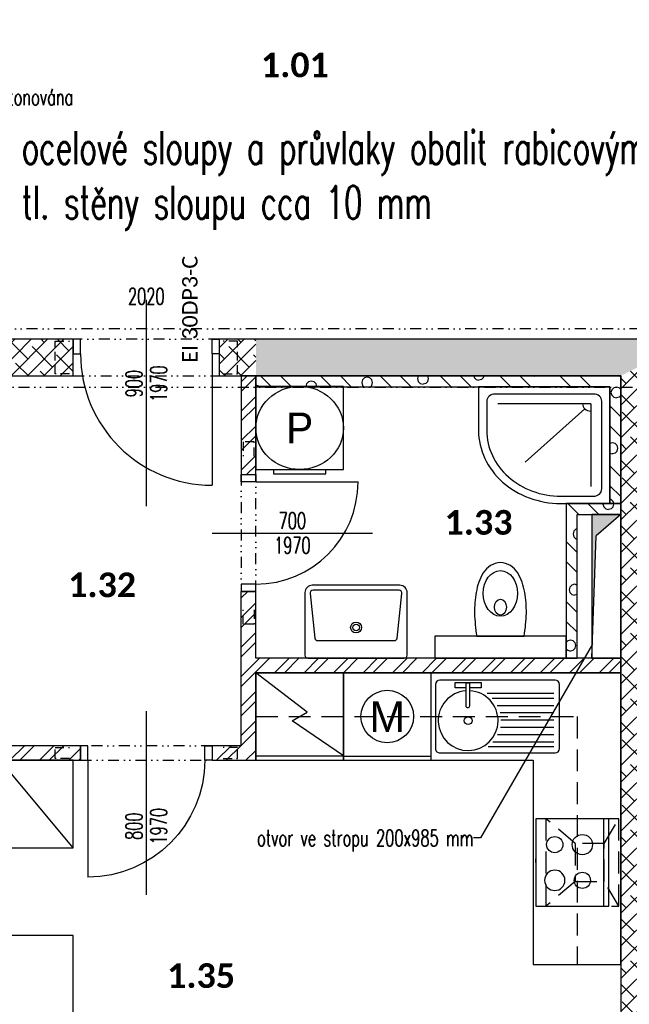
# Model space of a CAD drawing. Header units: millimetres. Extents: x -239306 to 235396, y -2942 to 28189.
# Tile 19 of 37: x 25818 to 29992, y 7308 to 14055. Entities that reach past the tile are written whole.
import ezdxf
from ezdxf import colors
from ezdxf.entities.mleader import LeaderData, LeaderLine
from ezdxf.enums import TextEntityAlignment as Align
from ezdxf.math import Vec2, Vec3

# ---------------------------------------------------------------- set-up
doc = ezdxf.new("R2010")
doc.units = ezdxf.units.MM
doc.header["$LTSCALE"] = 300
doc.linetypes.add('DASHED', pattern=[0.75, 0.5, -0.25])
doc.linetypes.add('DIVIDE2', pattern=[0.625, 0.25, -0.125, 0, -0.125, 0, -0.125])
for name, color, linetype in [('A-Appliance-G', 150, 'Continuous'), ('A-Cabinet-G', 10, 'Continuous'), ('A-Chase-G', 32, 'Continuous'), ('A-Dimline-D', 221, 'Continuous'), ('A-Dimline-D @ 50', 221, 'Continuous'), ('A-Door-G', 150, 'Continuous'), ('A-Furniture-G', 10, 'Continuous'), ('A-Room-T @ 50', 131, 'Continuous'), ('A-SanitaryFixture-G', 140, 'Continuous'), ('A-Wall-Abov', 32, 'DIVIDE2'), ('A-Wall-Blow', 30, 'Continuous'), ('A-Wall-Comp', 22, 'Continuous'), ('A-Wall-G', 50, 'Continuous'), ('A-Wall-Patt', 12, 'Continuous'), ('S-Beam-G', 80, 'Continuous')]:
    doc.layers.add(name, color=color, linetype=linetype)
doc.layers.add('G-Anno-Nplt @ 50', color=13, linetype='Continuous', plot=False)
doc.layers.add('Požár popisy', color=7, linetype='Continuous', true_color=0xea2106)
doc.styles.add('Arial', font='arial.ttf')
doc.styles.add('Calibri', font='calibri.ttf')
doc.styles.add('Dim', font='simplex.shx', dxfattribs={"width": 0.65})
doc.styles.add('RoomTag', font='calibrib.ttf')
doc.styles.get("Standard").update_dxf_attribs({"font": 'simplex.shx', "width": 0.65})
doc.dimstyles.new('Anno', dxfattribs={"dimscale": 50, "dimtxt": 2.25, "dimasz": 1.125, "dimexe": 1.125, "dimexo": 1.125, "dimgap": 0.5, "dimtad": 1, "dimdec": 1, "dimrnd": 0.5, "dimzin": 12, "dimdsep": 46, "dimtxsty": 'Dim', "dimblk": 'DOT', "dimcen": 2.25, "dimdle": 1.125, "dimazin": 0, "dimtfac": 1, "dimtdec": 1, "dimtix": 1, "dimtmove": 2, "dimatfit": 2, "dimldrblk": 'DOTSMALL', "dimfxl": 1, "dimtfill": 1, "dimtfillclr": 256, "dimtolj": 1, "dimtzin": 0, "dimarcsym": 0})
pattern_1 = [(45, (0, 0), (27.4519, 382.3555), [19.4116, -270.3664]), (45, (-51.23, 51.23), (27.4519, 382.3555), [19.4116, -270.3664]), (135, (13.73, 51.23), (-382.3555, -27.4519), [19.4116, -231.5436]), (135, (-37.5, 0), (-382.3555, -27.4519), [19.4116, -231.5436]), (105, (18.75, 32.48), (-177.45203, 177.45176), [19.4116, -560.144]), (165, (0, 64.95), (-382.3556, -27.4521), [19.4116, -560.144]), (255, (-51.23, 51.23), (177.4518, -177.452), [19.4116, -984.408]), (255, (153.68, 256.13), (177.4518, -177.452), [19.4116, -984.408]), (255, (358.58, 461.03), (177.4518, -177.452), [19.4116, -984.408]), (195, (0, 0), (-204.90374, -204.9037), [19.4116, -984.408]), (195, (-177.45, 177.45), (-204.90374, -204.9037), [19.4116, -984.408]), (75, (13.73, 13.73), (-177.4518, 177.452), [19.4116, -984.408]), (75, (218.63, 218.63), (-177.4518, 177.452), [19.4116, -984.408]), (75, (423.53, 423.53), (-177.4518, 177.452), [19.4116, -984.408]), (285, (-56.25, 32.48), (177.45203, -177.45176), [19.4116, -560.144]), (345, (-37.5, 0), (382.3556, 27.4521), [19.4116, -560.144]), (195, (-18.75, 69.98), (-204.90374, -204.9037), [19.4116, -984.408]), (195, (-196.2, 247.43), (-204.90374, -204.9037), [19.4116, -984.408]), (135, (75.16, 75.16), (-487.7464, 77.939), []), (135, (143.47, 143.47), (-487.7464, 77.939), [])]

# ---------------------------------------------------------------- blocks, each defined once
blk = doc.blocks.new('Dvere-Pozar-PO')
at = {"layer": 'Požár popisy', "style": 'Calibri'}
blk.add_attdef('DoorOBJ:Pozar_001', (-3.258, -0.572), '', height=1.25, dxfattribs=at)
blk = doc.blocks.new('DoorAxis')
at = {"color": 0, "style": 'Dim', "width": 0.65}
for tag, p in [('DoorST:InnerWidth', (-0.75, 0)), ('DoorST:InnerHeight', (0.75, 0))]:
    blk.add_attdef(tag, text='', height=1, rotation=90, dxfattribs=at).set_placement(p, align=Align.MIDDLE_CENTER)
blk = doc.blocks.new('DoorRougHeight')
at = {"width": 0.65}
blk.add_attdef('DoorST:RoughHeight', text='', height=1, dxfattribs=at).set_placement((0, -0.9), align=Align.MIDDLE_CENTER)
blk = doc.blocks.new('AreaLabel1')
at = {"color": 0, "style": 'RoomTag'}
blk.add_attdef('AreaOBJ:Label', text='', height=1.5, dxfattribs=at).set_placement((0, 0), align=Align.MIDDLE_CENTER)
blk = doc.blocks.new('otvorStropP')
at = {"style": 'Dim', "width": 0.65}
blk.add_attdef('ChaseST:otvorStrop', text='', height=1, dxfattribs=at).set_placement((0, 0), align=Align.MIDDLE_RIGHT)
blk = doc.blocks.new('_Open30')
at = {"color": 0, "lineweight": -2}
for p, q in [((-1, 0.268), (0, 0)), ((0, 0), (-1, -0.268)), ((0, 0), (-1, 0))]:
    blk.add_line(p, q, dxfattribs=at)
blk = doc.blocks.new('_Dot')
at = {"color": 0, "linetype": 'ByBlock', "lineweight": -2}
blk.add_line((-0.5, 0), (-1, 0), dxfattribs=at)
at = {"color": 0, "linetype": 'ByBlock', "const_width": 0.5}
blk.add_lwpolyline([(-0.25, 0, 1), (0.25, 0, 1)], format="xyb", close=True, dxfattribs=at)
blk = doc.blocks.new('_DotSmall')
at = {"color": 0, "linetype": 'ByBlock', "const_width": 0.5}
blk.add_lwpolyline([(-0.0625, 0, 1), (0.0625, 0, 1)], format="xyb", close=True, dxfattribs=at)
blk = doc.blocks.new('osa1K')
at = {"color": 0, "linetype": 'ByBlock'}
blk.add_lwpolyline([(0, -250), (0, 850)], dxfattribs=at)
for points in [[(-350, 0), (-350, -0.0001)], [(350, 0), (350, -0.0001)]]:
    blk.add_lwpolyline(points)
blk = doc.blocks.new('SYMBOL_Shower_5_2D')
blk.add_line((0.1906, 0.1906), (0.6464, 0.6464))
for points in [[(0, 1), (0, 0), (1, 0), (1, 0.375, 0.414214), (0.375, 1)], [(0.0625, 0.875), (0.0625, 0.125, 0.414214), (0.125, 0.0625), (0.875, 0.0625, 0.414214), (0.9375, 0.125), (0.9375, 0.375, 0.414214), (0.375, 0.9375), (0.125, 0.9375, 0.414214)]]:
    blk.add_lwpolyline(points, format="xyb", close=True)
for points in [[(0.1464, 0.1464), (0.1464, 0.8536)], [(0.1464, 0.1464), (0.8536, 0.1464)]]:
    blk.add_lwpolyline(points)
blk.add_arc((0.1464, 0.1464), 0.0625, 0, 90)
blk = doc.blocks.new('Mycka2')
at = {"color": 0, "linetype": 'ByBlock', "lineweight": -2}
blk.add_line((0.953, -0.5), (0.953, 0.5), dxfattribs=at)
blk.add_lwpolyline([(1, -0.5), (1, 0.5), (0, 0.5), (0, -0.5)], close=True, dxfattribs=at)
blk.add_circle((0.5, 0), 0.3)
at = {"color": 0, "linetype": 'ByBlock', "style": 'Arial', "flags": 4}
blk.add_attdef('ZNACKA', text='', height=0.35, rotation=90, dxfattribs=at).set_placement((0.5, 0), align=Align.MIDDLE_CENTER)
blk = doc.blocks.new('SYMBOL_Kitchen_Sink_7_2D')
at = {"color": 0, "linetype": 'ByBlock'}
for p, q in [((470, 432.4), (30, 432.4)), ((0, 402.4), (0, -386.2)), ((91.1, -61.3), (91.1, 393.1)), ((123.6, -28.9), (123.6, 393.1)), ((173.6, 7.1), (173.6, 393.1)), ((223.6, 27.8), (223.6, 393.1)), ((273.6, 31.2), (273.6, 393.1)), ((323.6, 30), (323.6, 393.1)), ((373.6, 9.3), (373.6, 393.1)), ((423.6, -23.5), (423.6, 393.1)), ((454.7, -54.5), (454.7, 393.1)), ((500, -386.2), (500, 402.4)), ((16, -102.5), (53.5, -102.5)), ((16, -102.5), (53.5, -102.5)), ((16, -282.5), (16, -102.5)), ((53.5, -102.5), (53.5, -181.1)), ((177.5, -181.1), (22.5, -181.1)), ((22.5, -181.1), (22.5, -209.1)), ((22.5, -209.1), (177.5, -209.1)), ((53.5, -209.1), (53.5, -282.5)), ((53.5, -282.5), (16, -282.5)), ((30, -416.2), (470, -416.2))]:
    blk.add_line(p, q, dxfattribs=at)
blk.add_circle((278.4, -192.5), 26.3, dxfattribs=at)
for centre, radius, start, end in [((30, 402.4), 30, 90, 180), ((470, 402.4), 30, 0, 90), ((278.4, -192.5), 205, 184.62432, 176.81228), ((175, -195.1), 14.2, 280.38886, 79.61114), ((30, -386.2), 30, 180, 270), ((470, -386.2), 30, 270, 0)]:
    blk.add_arc(centre, radius, start, end, dxfattribs=at)
blk = doc.blocks.new('SYMBOL_Kitchen_DeepFreezer_4_2D')
at = {"color": 0, "linetype": 'ByBlock', "lineweight": -2}
blk.add_line((0.95, -0.5), (0.95, 0.5), dxfattribs=at)
blk.add_lwpolyline([(0, -0.5), (1, -0.5), (1, 0.5), (0, 0.5)], close=True, dxfattribs=at)
blk.add_lwpolyline([(0.95, 0.5), (0.55, -0.087), (0.45, 0.087), (0, -0.5)])
blk = doc.blocks.new('M_DFURN_BED_3D DOUBLE WARDROBE_P')
at = {"color": 0, "linetype": 'ByBlock', "lineweight": -2}
blk.add_lwpolyline([(1, 0.5), (0, 0.5), (0, -0.5), (1, -0.5)], close=True, dxfattribs=at)
blk.add_lwpolyline([(1, 0.5), (0, 0), (1, -0.5)], dxfattribs=at)
at = {"layer": 'DEFPOINTS', "color": 0, "linetype": 'ByBlock', "lineweight": -2}
for p in [(0, 0.5), (0, -0.5)]:
    blk.add_point(p, dxfattribs=at)
blk = doc.blocks.new('SYMBOL_Kitchen_ExtractorHood_2D')
at = {"color": 0, "linetype": 'DASHED', "lineweight": -2}
blk.add_lwpolyline([(0, -300), (500, -300), (500, 300), (0, 300)], close=True, dxfattribs=at)
at = {"linetype": 'DASHED'}
for points in [[(0, 300), (100, 130)], [(300, 130), (500, 300)], [(100, -130), (0, -300)], [(300, -130), (500, -300)]]:
    blk.add_lwpolyline(points, dxfattribs=at)
blk.add_lwpolyline([(100, 130), (100, -130), (300, -130), (300, 130), (100, 130)], close=True, dxfattribs=at)
blk = doc.blocks.new('SYMBOL_Kitchen_StoveOven_2D')
at = {"color": 0, "linetype": 'ByBlock', "lineweight": -2}
for p, q in [((0, 0.5), (0, -0.5)), ((1, 0.5), (0, 0.5)), ((0.066, 0.5), (0.066, -0.5)), ((1, -0.5), (1, 0.5)), ((1, 0), (1, -0.042)), ((0, -0.5), (1, -0.5))]:
    blk.add_line(p, q, dxfattribs=at)
for centre, major_axis in [((0.361, 0.204), (0.111, 0)), ((0.361, -0.204), (0.139, 0)), ((0.739, -0.204), (0.111, 0))]:
    blk.add_ellipse(centre, major_axis=major_axis, ratio=0.833333, dxfattribs=at)
blk.add_ellipse((0.739, 0.204), major_axis=(-0.139, 0), ratio=0.833333, start_param=3.141593, end_param=9.424778, dxfattribs=at)
blk = doc.blocks.new('M_DFURN_BED_3D DOUBLE BED_P')
at = {"color": 0, "linetype": 'ByBlock', "lineweight": -2}
blk.add_line((0.1696, 0.5), (0.1696, -0.1712), dxfattribs=at)
for points in [[(0, -0.5), (1, -0.5), (1, 0.5), (0, 0.5)], [(0.1696, -0.1712), (0.4984, -0.1712), (0.4984, -0.5)]]:
    blk.add_lwpolyline(points, close=True, dxfattribs=at)
for points in [[(0.334, -0.1712), (0.334, 0.5)], [(0.1696, 0.3998), (0.0277, 0.3998), (0.0277, 0.0549), (0.1696, 0.0549)], [(0.2153, -0.2178), (0.2153, -0.4019), (0.0277, -0.4019), (0.0277, -0.0221), (0.1696, -0.0221)]]:
    blk.add_lwpolyline(points, dxfattribs=at)
at = {"layer": 'DEFPOINTS', "color": 0, "linetype": 'ByBlock', "lineweight": -2}
for p in [(0, 0.5), (1, 0), (0, -0.5)]:
    blk.add_point(p, dxfattribs=at)
blk = doc.blocks.new('chasetop1')
blk.add_hatch(color=256).paths.add_polyline_path([(0, 1), (0, 0), (0.1499, 0.8501), (1, 1)])
for p in [(1, 1), (0, 0)]:
    blk.add_line(p, (0.1499, 0.8501))
at = {"color": 0, "linetype": 'ByBlock'}
blk.add_lwpolyline([(0, 0), (1, 0), (1, 1), (0, 1)], close=True, dxfattribs=at)
blk = doc.blocks.new('překlad 225')
at = {"color": 0, "linetype": 'ByBlock', "ltscale": 0.5}
for points in [[(-795, -112.5), (-945, -112.5), (-945, 112.5), (-795, 112.5)], [(795, -112.5), (945, -112.5), (945, 112.5), (795, 112.5)]]:
    blk.add_lwpolyline(points, dxfattribs=at)
blk = doc.blocks.new('překlad 75')
at = {"color": 0, "linetype": 'ByBlock', "ltscale": 0.5}
for points in [[(-795, -37.5), (-945, -37.5), (-945, 37.5), (-795, 37.5)], [(795, -37.5), (945, -37.5), (945, 37.5), (795, 37.5)]]:
    blk.add_lwpolyline(points, dxfattribs=at)
blk = doc.blocks.new('Pracka2')
at = {"color": 0, "linetype": 'ByBlock', "lineweight": -2}
blk.add_lwpolyline([(1, -0.5), (1, 0.5), (0, 0.5), (0, -0.5)], close=True, dxfattribs=at)
blk.add_lwpolyline([(1, -0.3), (1.05, -0.3), (1.05, 0.3), (1, 0.3)], dxfattribs=at)
blk.add_circle((0.5, 0), 0.5)
at = {"color": 0, "linetype": 'ByBlock', "style": 'Arial', "flags": 4}
blk.add_attdef('ZNACKA', text='', height=0.35, rotation=90, dxfattribs=at).set_placement((0.5, 0), align=Align.MIDDLE_CENTER)

msp = doc.modelspace()

# ---------------------------------------------------------------- hatches: boundary and pattern name
at = {"layer": 'A-Wall-Patt', "linetype": 'Continuous', "lineweight": -3}
h = msp.add_hatch(dxfattribs=at)
h.set_pattern_fill('ANSI38', color=254, scale=25, style=0)
h.paths.add_polyline_path([(27435, 11615), (27435, 11865), (27185, 11865), (27185, 11615)], flags=0)
h.paths.add_polyline_path([(26185, 11615), (26185, 11865), (24107.9, 11865, -0.458747), (24136.2, 11639.4), (24185, 11615)], flags=0)
h.paths.add_polyline_path([(21940, 11865), (21940, 11615), (23935, 11615), (23939.1, 11617, -0.52891), (23942.1, 11865)], flags=0)
h.paths.add_polyline_path([(20940, 11615), (20940, 11865), (20685, 11865), (20685, 11615)], flags=0)
h = msp.add_hatch(dxfattribs=at)
h.set_pattern_fill('ANSI38', color=254, scale=25, style=0)
h.paths.add_polyline_path([(32685, 11615), (32685, 11865), (30298.8, 11865, -0.537158), (30306.7, 11615)], flags=0)
h.paths.add_polyline_path([(29935, 11615), (30060, 11677.5), (30090, 11662.5, -0.405312), (30141.2, 11865), (27435, 11865), (27435, 11615)], flags=0)
h.paths.add_polyline_path([(48515, 11740), (49415, 11740), (49415, 11775), (48515, 11775)], flags=0)
h = msp.add_hatch(dxfattribs=at)
h.set_pattern_fill('ANSI38', color=254, scale=25, style=0)
h.paths.add_polyline_path([(29935, 10740), (30185, 10740), (30185, 11591.5, -0.205933), (30090, 11662.5), (30060, 11677.5), (29935, 11615)], flags=0)
h = msp.add_hatch(dxfattribs=at)
h.set_pattern_fill('ANSI32', color=254, scale=15, style=0)
h.paths.add_polyline_path([(27335, 9080), (27401.7, 9055), (27435, 9080), (27435, 9580), (27410, 9613.3), (27335, 9580)], flags=0)
h.paths.add_polyline_path([(27335, 9580), (27410, 9613.3), (27435, 9680), (27435, 10137.4), (27335, 10137.4)], flags=0)
h.paths.add_polyline_path([(27335, 10937.4), (27435, 10937.4), (27435, 11615), (27335, 11615)], flags=0)
h = msp.add_hatch(dxfattribs=at)
h.set_pattern_fill('POROBETON2', color=254, scale=400, angle=45, style=0, pattern_type=2)
h.set_pattern_definition([(45, (0, 0), (27.4519, 382.3555), [19.4116, -270.3664]), (45, (-51.23, 51.23), (27.4519, 382.3555), [19.4116, -270.3664]), (135, (13.73, 51.23), (-382.3555, -27.4519), [19.4116, -231.5436]), (135, (-37.5, -8e-15), (-382.3555, -27.4519), [19.4116, -231.5436]), (105, (18.75, 32.48), (-177.45203, 177.45176), [19.4116, -560.144]), (165, (-1e-14, 64.95), (-382.35558, -27.4521), [19.4116, -560.144]), (255, (-51.23, 51.23), (177.4518, -177.452), [19.4116, -984.408]), (255, (153.68, 256.13), (177.4518, -177.452), [19.4116, -984.408]), (255, (358.58, 461.03), (177.4518, -177.452), [19.4116, -984.408]), (195, (0, 0), (-204.90374, -204.9037), [19.4116, -984.408]), (195, (-177.45, 177.45), (-204.90374, -204.9037), [19.4116, -984.408]), (75, (13.73, 13.73), (-177.4518, 177.452), [19.4116, -984.408]), (75, (218.63, 218.63), (-177.4518, 177.452), [19.4116, -984.408]), (75, (423.53, 423.53), (-177.4518, 177.452), [19.4116, -984.408]), (285, (-56.25, 32.48), (177.45203, -177.45176), [19.4116, -560.144]), (345, (-37.5, -8e-15), (382.35558, 27.4521), [19.4116, -560.144]), (195, (-18.75, 69.98), (-204.90374, -204.9037), [19.4116, -984.408]), (195, (-196.2, 247.43), (-204.90374, -204.9037), [19.4116, -984.408]), (135, (75.16, 75.16), (-487.7464, 77.939), []), (135, (143.47, 143.47), (-487.7464, 77.939), [])])
h.paths.add_polyline_path([(30260, 11540), (32685, 11540), (32685, 11615), (30306.7, 11615, -0.16832), (30212.4, 11587.6)], flags=0)
h.paths.add_polyline_path([(29860, 11540), (29935, 11615), (27435, 11615), (27435, 11540)], flags=0)
h = msp.add_hatch(dxfattribs=at)
h.set_pattern_fill('POROBETON2', color=254, scale=400, angle=45, style=0, pattern_type=2)
h.set_pattern_definition(pattern_1)
h.paths.add_polyline_path([(29860, 11540), (29860, 10740), (29935, 10740), (29935, 11615)], flags=0)
h = msp.add_hatch(dxfattribs=at)
h.set_pattern_fill('POROBETON2', color=254, scale=400, angle=45, style=0, pattern_type=2)
h.set_pattern_definition(pattern_1)
h.paths.add_polyline_path([(29635, 10665), (29560, 10740), (29560, 9680), (29635, 9680)], flags=0)
h = msp.add_hatch(dxfattribs=at)
h.set_pattern_fill('POROBETON2', color=254, scale=400, angle=45, style=0, pattern_type=2)
h.set_pattern_definition([(45, (0, 0), (27.4519, 382.3555), [19.4116, -270.3664]), (45, (-51.23, 51.23), (27.4519, 382.3555), [19.4116, -270.3664]), (135, (13.73, 51.23), (-382.3555, -27.4519), [19.4116, -231.5436]), (135, (-37.5, 0), (-382.3555, -27.4519), [19.4116, -231.5436]), (105, (18.75, 32.48), (-177.45203, 177.45176), [19.4116, -560.144]), (165, (0, 64.95), (-382.3556, -27.4521), [19.4116, -560.144]), (255, (-51.23, 51.23), (177.4518, -177.452), [19.4116, -984.408]), (255, (153.68, 256.13), (177.4518, -177.452), [19.4116, -984.408]), (255, (358.58, 461.03), (177.4518, -177.452), [19.4116, -984.408]), (195, (0, 0), (-204.90374, -204.9037), [19.4116, -984.408]), (195, (-177.45, 177.45), (-204.90374, -204.9037), [19.4116, -984.408]), (75, (13.73, 13.73), (-177.4518, 177.452), [19.4116, -984.408]), (75, (218.63, 218.63), (-177.4518, 177.452), [19.4116, -984.408]), (75, (423.53, 423.53), (-177.4518, 177.452), [19.4116, -984.408]), (285, (-56.25, 32.48), (177.45203, -177.45176), [19.4116, -560.144]), (345, (-37.5, 0), (382.3556, 27.4521), [19.4116, -560.144]), (195, (-18.75, 69.98), (-204.90374, -204.9037), [19.4116, -984.408]), (195, (-196.2, 247.43), (-204.90374, -204.9037), [19.4116, -984.408]), (135, (75.16, 75.16), (-487.7464, 77.939), []), (135, (143.47, 143.47), (-487.7464, 77.939), [])])
h.paths.add_polyline_path([(30485, 10665), (30560, 10740), (30185, 10740), (30185, 10665)], flags=0)
h.paths.add_polyline_path([(29560, 10740), (29635, 10665), (29935, 10665), (29935, 10740)], flags=0)
h = msp.add_hatch(dxfattribs=at)
h.set_pattern_fill('ANSI38', color=254, scale=25, style=0)
h.paths.add_polyline_path([(30185, 9580), (29935, 9580), (29935, 5830), (30185, 5830)], flags=0)
h.paths.add_polyline_path([(29935, 9580), (30185, 9580), (30185, 10740), (29935, 10740)], flags=0)
h = msp.add_hatch(dxfattribs=at)
h.set_pattern_fill('ANSI32', color=254, scale=15, style=0)
h.paths.add_polyline_path([(27435, 9680), (27410, 9613.3), (27435, 9580), (29635, 9580), (29635, 9680)], flags=0)
h.paths.add_polyline_path([(29635, 9680), (29635, 9580), (29935, 9580), (29935, 9680)], flags=0)
h = msp.add_hatch(dxfattribs=at)
h.set_pattern_fill('ANSI32', color=254, scale=15, angle=-360, style=0)
h.paths.add_polyline_path([(27435, 9080), (27401.7, 9055), (27435, 8980)], flags=0)
h.paths.add_polyline_path([(25100, 9080), (25050, 9030), (25100, 8980), (26235, 8980), (26235, 9080)], flags=0)
h.paths.add_polyline_path([(27135, 9080), (27135, 8980), (27435, 8980), (27401.7, 9055), (27335, 9080)], flags=0)
h.paths.add_polyline_path([(20785, 9080), (20685, 8980), (20985, 8980), (20985, 9080)], flags=0)
h.paths.add_polyline_path([(21885, 9080), (21885, 8980), (23020, 8980), (23070, 9030), (23020, 9080)], flags=0)
h.paths.add_polyline_path([(23120, 9080), (23070, 9030), (23120, 8980), (23935, 8980), (23935, 9080)], flags=0)
h.paths.add_polyline_path([(25000, 8980), (25050, 9030), (25000, 9080), (24185, 9080), (24185, 8980)], flags=0)

# ---------------------------------------------------------------- linework, layer by layer
at = {"layer": 'A-Cabinet-G', "linetype": 'Continuous', "lineweight": -3}
for p, q in [((29935, 9580), (27435, 9580)), ((27435, 9580), (27435, 8980)), ((29935, 7580), (29935, 9580)), ((27435, 8980), (29335, 8980)), ((29335, 8980), (29335, 7580)), ((29335, 7580), (29935, 7580))]:
    msp.add_line(p, q, dxfattribs=at)
at = {"layer": 'A-Cabinet-G', "linetype": 'DASHED', "lineweight": -3}
for p, q in [((27435, 9280), (29635, 9280)), ((29635, 9280), (29635, 7580))]:
    msp.add_line(p, q, dxfattribs=at)
at = {"layer": 'A-Door-G', "linetype": 'Continuous', "lineweight": -3}
for points in [[(26235, 11865), (26185, 11865), (26185, 11765), (26235, 11765)], [(27135, 11865), (27185, 11865), (27185, 11765), (27135, 11765)], [(27335, 10887.4), (27335, 10937.4), (27435, 10937.4), (27435, 10887.4)], [(27335, 10187.4), (27335, 10137.4), (27435, 10137.4), (27435, 10187.4)], [(26285, 9080), (26235, 9080), (26235, 8980), (26285, 8980)], [(27085, 9080), (27135, 9080), (27135, 8980), (27085, 8980)]]:
    msp.add_lwpolyline(points, close=True, dxfattribs=at)
for points in [[(27135, 11765), (27135, 10865)], [(27435, 10887.4), (28135, 10887.4)], [(26285, 8980), (26285, 8180)]]:
    msp.add_lwpolyline(points, dxfattribs=at)
for centre, radius, start, end in [((27135, 11765), 900, 180, 270), ((27435, 10887.4), 700, 270, 0)]:
    msp.add_arc(centre, radius, start, end, dxfattribs=at)
at = {"layer": 'A-Door-G', "linetype": 'Continuous', "lineweight": -3, "extrusion": (0, 0, -1)}
msp.add_arc((-26285, 8980), 800, 180, 270, dxfattribs=at)
at = {"layer": 'A-SanitaryFixture-G', "linetype": 'Continuous', "lineweight": -3}
for points in [[(29110, 10334.6, 0.246348), (28991.7, 10264.6, 0.092866), (28944.1, 10131, 0.047652), (28932.7, 9988.7, 0.033058), (28947.6, 9830), (29272.4, 9830, 0.033058), (29287.3, 9988.7, 0.047652), (29275.9, 10131, 0.092866), (29228.3, 10264.6, 0.246348)], [(27821.4, 10180, 0.414214), (27771.4, 10130), (27771.4, 9700, 0.414214), (27791.4, 9680), (28451.4, 9680, 0.414214), (28471.4, 9700), (28471.4, 10130, 0.414214), (28421.4, 10180)], [(27827.1, 10145, 0.448655), (27807.2, 10122.7), (27839.2, 9817.5, 0.37818), (27859, 9800), (28383.7, 9800, 0.37818), (28403.5, 9817.5), (28435.5, 10122.7, 0.448655), (28415.6, 10145)]]:
    msp.add_lwpolyline(points, format="xyb", close=True, dxfattribs=at)
for radius in [37.5, 22.5]:
    msp.add_circle((28121.4, 9890), radius, dxfattribs=at)
for centre, major_axis, ratio in [((29110, 10123.8), (0, -156.2), 0.751511), ((29110, 10029.6), (0, -55.3), 0.745622)]:
    msp.add_ellipse(centre, major_axis=major_axis, ratio=ratio, dxfattribs=at)
at = {"layer": 'A-Wall-Abov', "linetype": 'DIVIDE2', "lineweight": -3}
for p, q in [((42270, 11937.4), (9105, 11937.4)), ((27185, 11865), (26185, 11865)), ((26185, 11615), (27185, 11615)), ((9105, 11537.4), (42270, 11537.4)), ((27335, 10937.4), (27335, 10137.4)), ((27435, 10137.4), (27435, 10937.4)), ((27135, 9080), (26235, 9080)), ((26235, 8980), (27135, 8980))]:
    msp.add_line(p, q, dxfattribs=at)
at = {"layer": 'A-Wall-Blow', "linetype": 'Continuous', "lineweight": -3}
for p, q in [((28660, 9830), (28660, 9680)), ((29560, 9830), (28660, 9830)), ((29560, 9680), (29560, 9830)), ((28660, 9680), (29560, 9680))]:
    msp.add_line(p, q, dxfattribs=at)
at = {"layer": 'A-Wall-Comp', "linetype": 'Continuous', "lineweight": -3}
for p, q in [((27435, 11615), (27335, 11615)), ((27335, 11615), (27435, 11615)), ((27435, 11540), (27435, 11615)), ((27435, 11615), (29935, 11615)), ((29935, 11615), (27435, 11615)), ((27435, 11615), (27435, 11540)), ((29935, 11615), (29935, 10740)), ((29935, 10740), (29935, 11615)), ((29935, 10740), (29860, 10740)), ((29860, 10740), (29935, 10740)), ((29935, 10740), (29935, 10665)), ((29935, 10665), (29935, 10740)), ((29635, 9680), (29560, 9680)), ((29560, 9680), (29635, 9680)), ((29935, 9580), (29935, 9680)), ((29935, 9680), (29935, 9580))]:
    msp.add_line(p, q, dxfattribs=at)
at = {"layer": 'A-Wall-G', "linetype": 'Continuous', "lineweight": -3}
for p, q in [((26185, 11865), (24107.9, 11865)), ((26185, 11615), (26185, 11865)), ((27435, 11865), (27185, 11865)), ((27185, 11865), (27185, 11615)), ((30141.2, 11865), (27435, 11865)), ((25100, 11615), (26185, 11615)), ((27185, 11615), (27335, 11615)), ((27335, 11615), (27335, 10937.4)), ((27435, 10937.4), (27435, 11540)), ((27435, 11540), (29860, 11540)), ((29860, 11540), (29860, 10740)), ((27335, 10937.4), (27435, 10937.4)), ((29560, 10740), (29560, 9680)), ((29860, 10740), (29560, 10740)), ((29635, 9680), (29635, 10665)), ((29635, 10665), (29935, 10665)), ((29935, 10665), (29935, 9680)), ((27335, 9080), (27335, 10137.4)), ((27435, 10137.4), (27335, 10137.4)), ((27435, 9680), (27435, 10137.4)), ((29560, 9680), (27435, 9680)), ((29935, 9680), (29635, 9680)), ((27435, 9080), (27435, 9580)), ((27435, 9580), (29935, 9580)), ((29935, 9580), (29935, 5830)), ((26235, 9080), (25100, 9080)), ((26235, 8980), (26235, 9080)), ((27135, 9080), (27135, 8980)), ((27335, 9080), (27135, 9080)), ((27435, 8980), (27435, 9080)), ((27435, 9080), (27435, 9080)), ((25100, 8980), (26235, 8980)), ((27135, 8980), (27435, 8980)), ((27435, 8980), (27435, 8980))]:
    msp.add_line(p, q, dxfattribs=at)

# ---------------------------------------------------------------- block references
at = {"layer": 'A-Appliance-G', "linetype": 'Continuous', "lineweight": -3}
ref = msp.add_blockref('Pracka2', (27735, 11542.6), dxfattribs=dict(at, xscale=570, yscale=600, zscale=870, rotation=270))
ref.add_attrib('ZNACKA', 'P', dxfattribs={"layer": '0', "color": 0, "linetype": 'ByBlock', "height": 210, "style": 'Arial', "width": 0.95}).set_placement((27735, 11257.6), align=Align.MIDDLE_CENTER)
at = {"layer": 'A-Appliance-G', "linetype": 'Continuous', "lineweight": -3, "yscale": 600}
for name, p, xscale, zscale, rotation in [('SYMBOL_Kitchen_DeepFreezer_4_2D', (27735, 9580), 600, 1850, 270), ('SYMBOL_Kitchen_StoveOven_2D', (29851.3, 8280, 530), 500, 930, 180)]:
    msp.add_blockref(name, p, dxfattribs=dict(at, xscale=xscale, zscale=zscale, rotation=rotation))
at = {"layer": 'A-Appliance-G', "linetype": 'Continuous', "lineweight": -3}
ref = msp.add_blockref('Mycka2', (28335, 9580), dxfattribs=dict(at, xscale=600, yscale=600, zscale=870, rotation=270))
ref.add_attrib('ZNACKA', 'M', dxfattribs={"layer": '0', "color": 0, "linetype": 'ByBlock', "height": 210, "style": 'Arial'}).set_placement((28335, 9280), align=Align.MIDDLE_CENTER)
at = {"layer": 'A-Appliance-G', "linetype": 'Continuous', "lineweight": -3, "rotation": 180}
msp.add_blockref('SYMBOL_Kitchen_ExtractorHood_2D', (29921.1, 8280, 530), dxfattribs=at)
at = {"layer": 'A-Chase-G', "linetype": 'Continuous', "lineweight": -3, "xscale": 200, "yscale": 985, "zscale": 270}
msp.add_blockref('chasetop1', (29735, 9680), dxfattribs=at)
at = {"layer": 'A-Dimline-D @ 50', "linetype": 'Continuous', "lineweight": -3, "xscale": 112.5, "yscale": 112.5, "zscale": 112.5}
for name, p, values in [('DoorRougHeight', (26685, 12260.1), {'DoorST:RoughHeight': '2020'}), ('DoorAxis', (26685, 11561.1), {'DoorST:InnerWidth': '900', 'DoorST:InnerHeight': '1970'}), ('DoorAxis', (26685, 8528.3), {'DoorST:InnerWidth': '800', 'DoorST:InnerHeight': '1970'}), ('otvorStropP', (28925.7, 8447.9), {'ChaseST:otvorStrop': 'otvor ve stropu 200x985 mm'})]:
    msp.add_blockref(name, p, dxfattribs=at).add_auto_attribs(values)
at = {"layer": 'A-Dimline-D @ 50', "linetype": 'Continuous', "lineweight": -3, "xscale": 112.5, "yscale": 112.5, "zscale": 112.5, "rotation": 270}
msp.add_blockref('DoorAxis', (27685, 10537.4), dxfattribs=at).add_auto_attribs({'DoorST:InnerWidth': '700', 'DoorST:InnerHeight': '1970'})
at = {"layer": 'A-Door-G', "linetype": 'Continuous', "lineweight": -3, "xscale": 1.285714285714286, "yscale": 1.285714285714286, "rotation": 180}
msp.add_blockref('osa1K', (26685, 11815), dxfattribs=at)
at = {"layer": 'A-Door-G', "linetype": 'Continuous', "lineweight": -3, "rotation": 270}
msp.add_blockref('osa1K', (27385, 10537.4), dxfattribs=at)
at = {"layer": 'A-Door-G', "linetype": 'Continuous', "lineweight": -3, "extrusion": (0, 0, -1), "xscale": 1.142857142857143, "yscale": 1.142857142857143, "zscale": -1, "rotation": 180}
msp.add_blockref('osa1K', (-26685, 9030), dxfattribs=at)
at = {"layer": 'A-Furniture-G', "linetype": 'Continuous', "lineweight": -3, "xscale": 600, "yscale": 1000, "zscale": 2175, "rotation": 270}
msp.add_blockref('M_DFURN_BED_3D DOUBLE WARDROBE_P', (25685, 8980), dxfattribs=at)
at = {"layer": 'A-Furniture-G', "linetype": 'Continuous', "lineweight": -3, "xscale": 2000, "yscale": 1500, "zscale": 550}
msp.add_blockref('M_DFURN_BED_3D DOUBLE BED_P', (24185, 7030), dxfattribs=at)
at = {"layer": 'A-Room-T @ 50', "linetype": 'Continuous', "lineweight": -3, "xscale": 112.5, "yscale": 112.5, "zscale": 112.5}
for p, values in [((27702.6, 13745.4), {'AreaOBJ:Label': '1.01'}), ((28959.9, 10610.6), {'AreaOBJ:Label': '1.33'}), ((26382.5, 10182.5), {'AreaOBJ:Label': '1.32'}), ((27060, 7504.9), {'AreaOBJ:Label': '1.35'})]:
    msp.add_blockref('AreaLabel1', p, dxfattribs=at).add_auto_attribs(values)
at = {"layer": 'A-SanitaryFixture-G', "linetype": 'Continuous', "lineweight": -3, "xscale": 900, "yscale": 800, "zscale": 900, "rotation": 180}
msp.add_blockref('SYMBOL_Shower_5_2D', (29860, 11540), dxfattribs=at)
at = {"layer": 'A-SanitaryFixture-G', "linetype": 'Continuous', "lineweight": -3, "rotation": 270}
msp.add_blockref('SYMBOL_Kitchen_Sink_7_2D', (29081.4, 9530.3, 875), dxfattribs=at)
at = {"layer": 'G-Anno-Nplt @ 50', "linetype": 'Continuous', "lineweight": -3}
ref = msp.add_blockref('Dvere-Pozar-PO', (26983.3, 12078.8), dxfattribs=dict(at, xscale=84.375, yscale=84.375, zscale=84.375, rotation=90))
ref.add_attrib('DoorOBJ:Pozar_001', 'EI 30DP3-C', (27035.8, 11703.7), dxfattribs={"layer": 'Požár popisy', "height": 105.47, "rotation": 90, "style": 'Calibri'})
at = {"layer": 'S-Beam-G', "linetype": 'DASHED', "lineweight": -3, "ltscale": 0.5}
for name, p, xscale in [('překlad 225', (26685, 11740, 2145), 0.6613756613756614), ('překlad 75', (26685, 9030, 2145), 0.6613756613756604)]:
    msp.add_blockref(name, p, dxfattribs=dict(at, xscale=xscale))
at = {"layer": 'S-Beam-G', "linetype": 'DASHED', "lineweight": -3, "ltscale": 0.5, "xscale": 0.6613756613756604, "rotation": 90}
msp.add_blockref('překlad 75', (27385, 10537.4, 2145), dxfattribs=at)

# ---------------------------------------------------------------- leaders
at = {"layer": 'A-Dimline-D'}
msp.add_leader([(29739.6, 9776.6), (28972.4, 8447.9), (28925.7, 8447.9)], dimstyle='Anno', override={"dimscale": 0}, dxfattribs=at)
ml = msp.add_multileader_mtext('Standard', dxfattribs=at)
ml.set_content('v místě uložení nové zdi na stávající panel bude u panelu proražena horní skořepina nad dutinou a celá dutina bude zabetonována', color=256)
ml.set_leader_properties()
ml.set_arrow_properties(name='OPEN30')
ml.build(insert=Vec2(0, 0))
ml.multileader.update_dxf_attribs({"dogleg_length": 0.36, "arrow_head_size": 56.2, "scale": 50})
ctx = ml.context
ctx.base_point, ctx.scale, ctx.char_height, ctx.arrow_head_size, ctx.landing_gap_size, ctx.plane_origin = Vec3(23069.9, 13524.8), 50, 112.5, 56.2, 75, Vec3(25832.3, 14648.6)
ctx.text_align_type = 2
notes = []
notes.append((ctx, [(0, (1, 1, 0), (23051.9, 13524.8), (1, 0), 70.2, [(0, [(27032.9, 15240)], 0, []), (1, [(20360.3, 15259.6)], 0, [])])]))
ctx.mtext.insert, ctx.mtext.width, ctx.mtext.alignment, ctx.mtext.flow_direction = Vec3(26184.8, 13581.1), 3066.092, 3, 5
ml = msp.add_multileader_mtext('Standard', dxfattribs=at)
ml.set_content('stoupací vedení ÚT 100x350\\Ppoloha otvoru se může lišit v závislosti na poloze dutin ve stávajících panelech', color=256)
ml.set_leader_properties()
ml.set_arrow_properties(name='OPEN30')
ml.build(insert=Vec2(0, 0))
ml.multileader.update_dxf_attribs({"dogleg_length": 0.36, "arrow_head_size": 56.2, "scale": 50})
ctx = ml.context
ctx.base_point, ctx.scale, ctx.char_height, ctx.arrow_head_size, ctx.landing_gap_size, ctx.plane_origin = Vec3(17687.8, 13874), 50, 112.5, 56.2, 75, Vec3(17649.9, 14150)
notes.append((ctx, [(0, (1, 1, 0), (17669.8, 13874), (1, 0), 18, [(0, [(17649.9, 14150)], 0, [])])]))
ctx.mtext.insert, ctx.mtext.width, ctx.mtext.flow_direction = Vec3(17762.8, 13949), 2319.562, 5
ml = msp.add_multileader_mtext('Standard', dxfattribs=at)
ml.set_content('ocelové sloupy a průvlaky obalit rabicovým pletivem a omítnout\\Ptl. stěny sloupu cca 10 mm', color=(178, 88, 156))
ml.set_leader_properties()
ml.set_arrow_properties(name='OPEN30')
ml.build(insert=Vec2(0, 0))
ml.multileader.update_dxf_attribs({"dogleg_length": 0.36, "arrow_head_size": 112.5, "scale": 100})
ctx = ml.context
ctx.base_point, ctx.scale, ctx.char_height, ctx.arrow_head_size, ctx.landing_gap_size, ctx.plane_origin = Vec3(16448, 13273.5), 100, 225, 112.5, 150, Vec3(15005.3, 11890)
notes.append((ctx, [(0, (1, 1, 0), (16412, 13273.5), (1, 0), 36, [(2, [(19525.3, 11830), (24014.3, 11755.7)], 0, []), (0, [(14952.4, 11733.7)], 0, [])])]))
ctx.mtext.insert, ctx.mtext.width, ctx.mtext.flow_direction = Vec3(16598, 13386), 2187.984, 5
ml = msp.add_multileader_mtext('Standard', dxfattribs=at)
ml.set_content('ocelové sloupy a průvlaky obalit rabicovým pletivem a omítnout\\Ptl. stěny sloupu cca 10 mm', color=(178, 88, 156))
ml.set_leader_properties()
ml.set_arrow_properties(name='OPEN30')
ml.build(insert=Vec2(0, 0))
ml.multileader.update_dxf_attribs({"dogleg_length": 0.36, "arrow_head_size": 112.5, "scale": 100})
ctx = ml.context
ctx.base_point, ctx.scale, ctx.char_height, ctx.arrow_head_size, ctx.landing_gap_size, ctx.plane_origin = Vec3(25682.6, 13141.1), 100, 225, 112.5, 150, Vec3(26714.6, 11890)
notes.append((ctx, [(1, (1, 1, 0), (33324.1, 13141.1), (-1, 0), 36, [(2, [(31234.6, 11830), (35723.6, 11755.7)], 0, [])])]))
ctx.mtext.insert, ctx.mtext.flow_direction = Vec3(25832.6, 13291.1), 5
ml = msp.add_multileader_mtext('Standard', dxfattribs=at)
ml.set_content('obě křídla dveří musejí být otevíravá; křídlo nesmí být zajištěno', color=(178, 88, 156))
ml.set_leader_properties()
ml.set_arrow_properties(name='OPEN30')
ml.build(insert=Vec2(0, 0))
ml.multileader.update_dxf_attribs({"dogleg_length": 0.36, "arrow_head_size": 112.5, "scale": 100})
ctx = ml.context
ctx.base_point, ctx.scale, ctx.char_height, ctx.arrow_head_size, ctx.landing_gap_size, ctx.plane_origin = Vec3(42604.3, 11058.8), 100, 225, 112.5, 150, Vec3(49838.7, 11712.9)
ctx.text_align_type = 2
notes.append((ctx, [(0, (1, 1, 0), (45343, 11058.8), (-1, 0), 36, [(0, [(45022.5, 9068.6)], 0, [])])]))
ctx.mtext.insert, ctx.mtext.width, ctx.mtext.alignment, ctx.mtext.flow_direction = Vec3(45157, 11208.8), 2426.062, 3, 5
for ctx, leaders in notes:
    for number, flags, end, landing, length, lines in leaders:
        leader = LeaderData()
        leader.index, (leader.has_last_leader_line, leader.has_dogleg_vector, leader.attachment_direction) = number, flags
        leader.last_leader_point, leader.dogleg_vector, leader.dogleg_length = Vec3(end), Vec3(landing), length
        for number, points, colour, breaks in lines:
            line = LeaderLine()
            line.index, line.vertices, line.color, line.breaks = number, Vec3.list(points), colors.encode_raw_color(colour), breaks
            leader.lines.append(line)
        ctx.leaders.append(leader)

doc.saveas('drawing.dxf')
